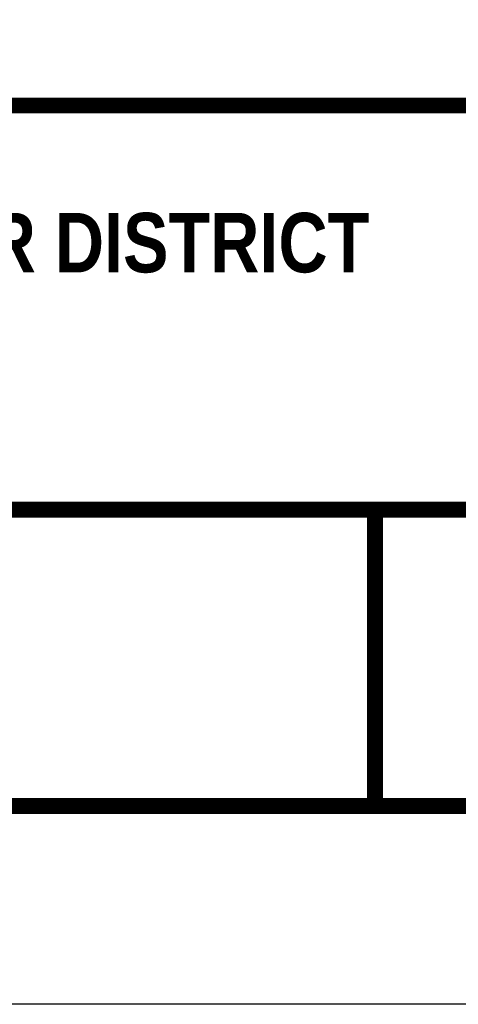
# Model space of a CAD drawing. Extents: x 81 to 89.5, y 1935.2 to 1946.2.
# Tile 2 of 198: x 86.6 to 87.7, y 1935.2 to 1937.7. Entities that reach past the tile are written whole.
import ezdxf
from ezdxf.enums import TextEntityAlignment as Align

# ---------------------------------------------------------------- set-up
doc = ezdxf.new("R2010")
doc.units = 0
doc.header["$LTSCALE"] = 100
doc.header["$MEASUREMENT"] = 0
doc.layers.get('DEFPOINTS').update_dxf_attribs({"linetype": 'CONTINUOUS'})
doc.layers.add('BORDER', color=7, linetype='CONTINUOUS')
doc.layers.add('TEXT', color=255, linetype='CONTINUOUS')
doc.styles.add('TECHNICAL', font='techb___.ttf')

msp = doc.modelspace()

# ---------------------------------------------------------------- linework, layer by layer
at = {"layer": 'BORDER', "const_width": 0.04}
msp.add_lwpolyline([(81.4541, 1935.6883), (81.4541, 1945.6883), (88.9541, 1945.6883), (88.9541, 1935.6883)], close=True, dxfattribs=at)
for points in [[(81.4541, 1937.454), (88.9541, 1937.454)], [(81.4541, 1936.435), (88.9541, 1936.435)], [(87.4541, 1936.435), (87.4541, 1935.6883)]]:
    msp.add_lwpolyline(points, dxfattribs=at)
at = {"layer": 'DEFPOINTS', "color": 3, "ltscale": 2}
msp.add_lwpolyline([(80.9541, 1935.1883), (80.9541, 1946.1883), (89.4541, 1946.1883), (89.4541, 1935.1883)], close=True, dxfattribs=at)

# ---------------------------------------------------------------- texts
at = {"layer": 'TEXT', "color": 7, "style": 'TECHNICAL'}
msp.add_text('BELMONT COUNTY WATER AND SEWER DISTRICT', height=0.15, dxfattribs=at).set_placement((87.4397, 1937.1082), align=Align.MIDDLE_RIGHT)

doc.saveas('drawing.dxf')
